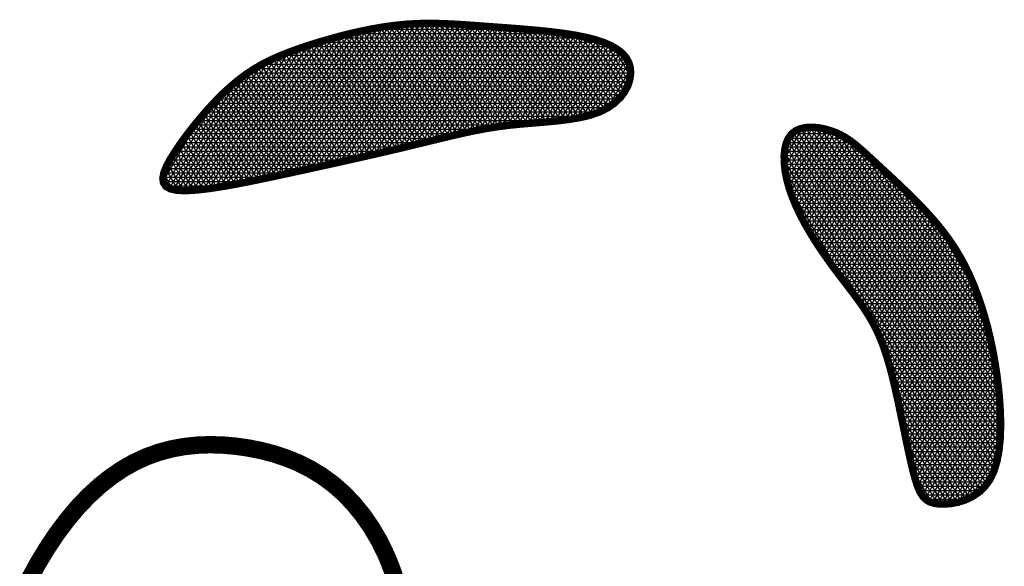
# Model space of a CAD drawing. Extents: x -1.7 to 6.8, y -10.3 to 0.7.
# Tile 165 of 172: x 5.5091 to 5.6394, y -8.2523 to -8.18. Entities that reach past the tile are written whole.
import ezdxf

# ---------------------------------------------------------------- set-up
doc = ezdxf.new("R2010")
doc.units = 0
doc.header["$MEASUREMENT"] = 0
doc.layers.add('FACE', color=160, linetype='CONTINUOUS')

msp = doc.modelspace()

# ---------------------------------------------------------------- hatches: boundary and pattern name
at = {"layer": 'FACE', "linetype": 'Continuous'}
h = msp.add_hatch(dxfattribs=at)
h.set_pattern_fill('NET3', color=5, scale=0.004605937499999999, angle=-1.272221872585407e-14, style=0)
h.set_pattern_definition([(360, (3.555650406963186, -11.04901443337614), (1.41016165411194e-19, 0.0005757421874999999), []), (59.99999999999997, (3.555650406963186, -11.04901443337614), (-0.0004986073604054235, 0.0002878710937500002), []), (120, (3.555650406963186, -11.04901443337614), (-0.0004986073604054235, -0.0002878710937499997), [])])
h.paths.add_polyline_path([(5.638591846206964, -8.228688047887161), (5.638386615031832, -8.22700639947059), (5.638137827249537, -8.225358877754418), (5.637847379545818, -8.223749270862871), (5.637517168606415, -8.22218136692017), (5.637149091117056, -8.220658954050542), (5.636745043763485, -8.219185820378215), (5.636306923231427, -8.217765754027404), (5.635836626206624, -8.216402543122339), (5.635334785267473, -8.21509808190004), (5.634796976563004, -8.213846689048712), (5.63421751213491, -8.212640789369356), (5.633590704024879, -8.211472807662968), (5.632910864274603, -8.210335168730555), (5.632172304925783, -8.209220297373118), (5.631369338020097, -8.20812061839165), (5.630496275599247, -8.207028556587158), (5.629551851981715, -8.20593937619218), (5.628552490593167, -8.204859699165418), (5.627519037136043, -8.203798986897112), (5.626472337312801, -8.20276670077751), (5.625433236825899, -8.201772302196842), (5.624422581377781, -8.200825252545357), (5.623461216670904, -8.199935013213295), (5.622569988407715, -8.199111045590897), (5.621763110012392, -8.198360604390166), (5.621028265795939, -8.19768211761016), (5.620346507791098, -8.1970718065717), (5.6196988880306, -8.196525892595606), (5.619066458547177, -8.196040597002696), (5.61843027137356, -8.195612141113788), (5.617771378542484, -8.195236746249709), (5.617070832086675, -8.194910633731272), (5.616316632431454, -8.194632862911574), (5.615524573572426, -8.194413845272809), (5.614717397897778, -8.194266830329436), (5.613917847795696, -8.194205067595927), (5.613148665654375, -8.194241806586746), (5.612432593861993, -8.194390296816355), (5.611792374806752, -8.194663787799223), (5.611250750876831, -8.195075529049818), (5.61082604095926, -8.195633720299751), (5.61051886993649, -8.196326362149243), (5.610325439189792, -8.197136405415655), (5.610241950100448, -8.198046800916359), (5.610264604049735, -8.199040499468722), (5.610389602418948, -8.200100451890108), (5.610613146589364, -8.201209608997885), (5.610931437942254, -8.202350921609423), (5.611339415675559, -8.203508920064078), (5.611826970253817, -8.204674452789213), (5.612382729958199, -8.205839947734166), (5.612995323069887, -8.206997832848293), (5.613653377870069, -8.20814053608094), (5.614345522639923, -8.209260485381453), (5.615060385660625, -8.210350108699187), (5.615786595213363, -8.211401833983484), (5.616513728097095, -8.212410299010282), (5.61723515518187, -8.213378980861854), (5.617945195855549, -8.214313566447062), (5.618638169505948, -8.215219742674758), (5.61930839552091, -8.216103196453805), (5.619950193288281, -8.21696961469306), (5.620557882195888, -8.217824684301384), (5.621125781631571, -8.218674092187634), (5.621650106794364, -8.219525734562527), (5.622134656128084, -8.220396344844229), (5.622585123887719, -8.221304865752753), (5.623007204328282, -8.222270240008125), (5.623406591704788, -8.223311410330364), (5.623788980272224, -8.224447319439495), (5.624160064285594, -8.225696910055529), (5.62452553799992, -8.227079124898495), (5.624889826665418, -8.22860217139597), (5.625252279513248, -8.230231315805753), (5.62561097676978, -8.231921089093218), (5.625963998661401, -8.233626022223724), (5.626309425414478, -8.235300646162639), (5.626645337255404, -8.236899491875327), (5.626969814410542, -8.23837709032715), (5.627280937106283, -8.239687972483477), (5.627579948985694, -8.240797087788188), (5.627880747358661, -8.241711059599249), (5.628200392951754, -8.242446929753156), (5.628555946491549, -8.24302174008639), (5.628964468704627, -8.243452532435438), (5.629443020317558, -8.243756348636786), (5.630008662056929, -8.243950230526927), (5.630678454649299, -8.244051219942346), (5.631460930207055, -8.24407099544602), (5.632330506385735, -8.243999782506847), (5.63325307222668, -8.243822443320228), (5.634194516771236, -8.243523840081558), (5.635120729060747, -8.243088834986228), (5.635997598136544, -8.24250229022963), (5.636791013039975, -8.241749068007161), (5.63746686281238, -8.240814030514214), (5.637998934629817, -8.23968929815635), (5.638392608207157, -8.23839602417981), (5.638661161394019, -8.236962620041), (5.638817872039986, -8.235417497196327), (5.638876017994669, -8.2337890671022), (5.638848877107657, -8.232105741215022), (5.638749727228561, -8.230395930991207)])
h.paths.add_polyline_path([(5.544806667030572, -8.200285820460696), (5.547040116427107, -8.199799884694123), (5.549247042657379, -8.199315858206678), (5.551416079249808, -8.198835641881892), (5.553535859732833, -8.198361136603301), (5.555595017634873, -8.197894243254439), (5.55758218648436, -8.197436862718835), (5.55948599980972, -8.196990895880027), (5.561295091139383, -8.196558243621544), (5.56300346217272, -8.196141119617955), (5.56462658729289, -8.195742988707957), (5.566185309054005, -8.195367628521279), (5.567700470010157, -8.19501881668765), (5.569192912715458, -8.194700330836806), (5.570683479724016, -8.194415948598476), (5.572193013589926, -8.194169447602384), (5.573742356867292, -8.193964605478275), (5.575344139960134, -8.193801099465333), (5.576978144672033, -8.193662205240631), (5.578615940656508, -8.193527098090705), (5.580229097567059, -8.19337495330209), (5.581789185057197, -8.19318494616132), (5.583267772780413, -8.192936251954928), (5.584636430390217, -8.192608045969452), (5.585866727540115, -8.192179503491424), (5.586935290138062, -8.191637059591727), (5.587838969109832, -8.190996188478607), (5.588579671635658, -8.19027962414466), (5.589159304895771, -8.189510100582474), (5.589579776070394, -8.188710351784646), (5.589842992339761, -8.18790311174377), (5.589950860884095, -8.187111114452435), (5.589905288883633, -8.18635709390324), (5.589707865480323, -8.185659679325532), (5.589358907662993, -8.18502108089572), (5.588858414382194, -8.18443940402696), (5.588206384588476, -8.183912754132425), (5.587402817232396, -8.183439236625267), (5.586447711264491, -8.183016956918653), (5.585341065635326, -8.182644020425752), (5.584082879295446, -8.18231853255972), (5.582677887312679, -8.182037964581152), (5.581149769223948, -8.181797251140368), (5.579526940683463, -8.18159069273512), (5.577837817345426, -8.181412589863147), (5.57611081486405, -8.181257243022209), (5.574374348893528, -8.181118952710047), (5.572656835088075, -8.180992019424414), (5.57098668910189, -8.180870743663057), (5.569384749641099, -8.180751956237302), (5.567841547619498, -8.180642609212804), (5.566340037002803, -8.18055218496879), (5.564863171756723, -8.180490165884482), (5.563393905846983, -8.180466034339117), (5.56191519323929, -8.18048927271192), (5.56040998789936, -8.180569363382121), (5.558861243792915, -8.18071578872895), (5.557258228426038, -8.180934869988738), (5.555615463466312, -8.181220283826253), (5.553953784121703, -8.18156254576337), (5.552294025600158, -8.181952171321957), (5.550657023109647, -8.182379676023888), (5.549063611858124, -8.18283557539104), (5.547534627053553, -8.18331038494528), (5.546090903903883, -8.183794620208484), (5.544747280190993, -8.184282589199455), (5.543494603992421, -8.18478376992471), (5.542317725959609, -8.185311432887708), (5.541201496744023, -8.185878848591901), (5.540130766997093, -8.186499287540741), (5.539090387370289, -8.187186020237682), (5.538065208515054, -8.187952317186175), (5.537040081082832, -8.188811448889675), (5.536004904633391, -8.18977068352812), (5.534969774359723, -8.190813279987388), (5.533949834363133, -8.191916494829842), (5.532960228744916, -8.19305758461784), (5.532016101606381, -8.194213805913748), (5.531132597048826, -8.19536241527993), (5.530324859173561, -8.196480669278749), (5.529608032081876, -8.197545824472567), (5.528999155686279, -8.198537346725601), (5.528522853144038, -8.199443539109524), (5.528205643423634, -8.200254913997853), (5.52807404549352, -8.200961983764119), (5.528154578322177, -8.201555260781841), (5.528473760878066, -8.202025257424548), (5.529058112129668, -8.20236248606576), (5.52993415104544, -8.202557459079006), (5.531117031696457, -8.202605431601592), (5.532576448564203, -8.202520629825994), (5.534270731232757, -8.202322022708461), (5.536158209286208, -8.202028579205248), (5.538197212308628, -8.201659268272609), (5.540346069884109, -8.201233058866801), (5.54256311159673, -8.200768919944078)])

# ---------------------------------------------------------------- linework, layer by layer
at = {"layer": 'FACE', "color": 5, "const_width": 0.0009694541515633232}
for points in [[(5.544806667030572, -8.200285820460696), (5.547040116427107, -8.199799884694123), (5.549247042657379, -8.199315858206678), (5.551416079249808, -8.198835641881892), (5.553535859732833, -8.198361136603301), (5.555595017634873, -8.197894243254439), (5.55758218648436, -8.197436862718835), (5.55948599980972, -8.196990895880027), (5.561295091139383, -8.196558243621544), (5.56300346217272, -8.196141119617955), (5.56462658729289, -8.195742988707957), (5.566185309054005, -8.195367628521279), (5.567700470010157, -8.19501881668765), (5.569192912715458, -8.194700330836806), (5.570683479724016, -8.194415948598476), (5.572193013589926, -8.194169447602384), (5.573742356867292, -8.193964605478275), (5.575344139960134, -8.193801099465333), (5.576978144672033, -8.193662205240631), (5.578615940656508, -8.193527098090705), (5.580229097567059, -8.19337495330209), (5.581789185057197, -8.19318494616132), (5.583267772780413, -8.192936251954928), (5.584636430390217, -8.192608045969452), (5.585866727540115, -8.192179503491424), (5.586935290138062, -8.191637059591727), (5.587838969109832, -8.190996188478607), (5.588579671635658, -8.19027962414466), (5.589159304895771, -8.189510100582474), (5.589579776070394, -8.188710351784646), (5.589842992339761, -8.18790311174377), (5.589950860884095, -8.187111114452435), (5.589905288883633, -8.18635709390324), (5.589707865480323, -8.185659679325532), (5.589358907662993, -8.18502108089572), (5.588858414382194, -8.18443940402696), (5.588206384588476, -8.183912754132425), (5.587402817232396, -8.183439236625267), (5.586447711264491, -8.183016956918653), (5.585341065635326, -8.182644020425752), (5.584082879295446, -8.18231853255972), (5.582677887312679, -8.182037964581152), (5.581149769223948, -8.181797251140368), (5.579526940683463, -8.18159069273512), (5.577837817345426, -8.181412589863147), (5.57611081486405, -8.181257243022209), (5.574374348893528, -8.181118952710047), (5.572656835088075, -8.180992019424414), (5.57098668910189, -8.180870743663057), (5.569384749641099, -8.180751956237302), (5.567841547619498, -8.180642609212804), (5.566340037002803, -8.18055218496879), (5.564863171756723, -8.180490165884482), (5.563393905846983, -8.180466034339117), (5.56191519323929, -8.18048927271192), (5.56040998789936, -8.180569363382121), (5.558861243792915, -8.18071578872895), (5.557258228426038, -8.180934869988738), (5.555615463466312, -8.181220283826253), (5.553953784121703, -8.18156254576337), (5.552294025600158, -8.181952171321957), (5.550657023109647, -8.182379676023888), (5.549063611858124, -8.18283557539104), (5.547534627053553, -8.18331038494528), (5.546090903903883, -8.183794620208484), (5.544747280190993, -8.184282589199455), (5.543494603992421, -8.18478376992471), (5.542317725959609, -8.185311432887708), (5.541201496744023, -8.185878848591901), (5.540130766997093, -8.186499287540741), (5.539090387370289, -8.187186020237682), (5.538065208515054, -8.187952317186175), (5.537040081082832, -8.188811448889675), (5.536004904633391, -8.18977068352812), (5.534969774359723, -8.190813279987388), (5.533949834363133, -8.191916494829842), (5.532960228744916, -8.19305758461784), (5.532016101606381, -8.194213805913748), (5.531132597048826, -8.19536241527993), (5.530324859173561, -8.196480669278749), (5.529608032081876, -8.197545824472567), (5.528999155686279, -8.198537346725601), (5.528522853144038, -8.199443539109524), (5.528205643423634, -8.200254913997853), (5.52807404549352, -8.200961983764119), (5.528154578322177, -8.201555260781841), (5.528473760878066, -8.202025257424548), (5.529058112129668, -8.20236248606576), (5.52993415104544, -8.202557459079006), (5.531117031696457, -8.202605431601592), (5.532576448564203, -8.202520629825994), (5.534270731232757, -8.202322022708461), (5.536158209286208, -8.202028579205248), (5.538197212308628, -8.201659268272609), (5.540346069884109, -8.201233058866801), (5.54256311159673, -8.200768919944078)], [(5.638591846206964, -8.228688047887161), (5.638386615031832, -8.22700639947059), (5.638137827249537, -8.225358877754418), (5.637847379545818, -8.223749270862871), (5.637517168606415, -8.22218136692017), (5.637149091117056, -8.220658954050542), (5.636745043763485, -8.219185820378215), (5.636306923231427, -8.217765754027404), (5.635836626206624, -8.216402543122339), (5.635334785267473, -8.21509808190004), (5.634796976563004, -8.213846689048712), (5.63421751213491, -8.212640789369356), (5.633590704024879, -8.211472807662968), (5.632910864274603, -8.210335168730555), (5.632172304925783, -8.209220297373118), (5.631369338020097, -8.20812061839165), (5.630496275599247, -8.207028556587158), (5.629551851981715, -8.20593937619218), (5.628552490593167, -8.204859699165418), (5.627519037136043, -8.203798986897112), (5.626472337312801, -8.20276670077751), (5.625433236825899, -8.201772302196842), (5.624422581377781, -8.200825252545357), (5.623461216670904, -8.199935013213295), (5.622569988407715, -8.199111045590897), (5.621763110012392, -8.198360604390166), (5.621028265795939, -8.19768211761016), (5.620346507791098, -8.1970718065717), (5.6196988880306, -8.196525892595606), (5.619066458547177, -8.196040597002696), (5.61843027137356, -8.195612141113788), (5.617771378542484, -8.195236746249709), (5.617070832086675, -8.194910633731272), (5.616316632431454, -8.194632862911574), (5.615524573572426, -8.194413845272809), (5.614717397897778, -8.194266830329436), (5.613917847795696, -8.194205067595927), (5.613148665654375, -8.194241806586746), (5.612432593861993, -8.194390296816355), (5.611792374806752, -8.194663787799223), (5.611250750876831, -8.195075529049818), (5.61082604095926, -8.195633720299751), (5.61051886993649, -8.196326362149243), (5.610325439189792, -8.197136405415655), (5.610241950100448, -8.198046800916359), (5.610264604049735, -8.199040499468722), (5.610389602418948, -8.200100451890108), (5.610613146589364, -8.201209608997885), (5.610931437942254, -8.202350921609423), (5.611339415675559, -8.203508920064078), (5.611826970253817, -8.204674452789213), (5.612382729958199, -8.205839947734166), (5.612995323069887, -8.206997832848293), (5.613653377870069, -8.20814053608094), (5.614345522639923, -8.209260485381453), (5.615060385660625, -8.210350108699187), (5.615786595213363, -8.211401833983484), (5.616513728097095, -8.212410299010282), (5.61723515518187, -8.213378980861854), (5.617945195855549, -8.214313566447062), (5.618638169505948, -8.215219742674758), (5.61930839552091, -8.216103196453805), (5.619950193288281, -8.21696961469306), (5.620557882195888, -8.217824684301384), (5.621125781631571, -8.218674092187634), (5.621650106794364, -8.219525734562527), (5.622134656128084, -8.220396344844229), (5.622585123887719, -8.221304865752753), (5.623007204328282, -8.222270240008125), (5.623406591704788, -8.223311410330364), (5.623788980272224, -8.224447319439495), (5.624160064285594, -8.225696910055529), (5.62452553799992, -8.227079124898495), (5.624889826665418, -8.22860217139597), (5.625252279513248, -8.230231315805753), (5.62561097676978, -8.231921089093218), (5.625963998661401, -8.233626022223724), (5.626309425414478, -8.235300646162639), (5.626645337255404, -8.236899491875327), (5.626969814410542, -8.23837709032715), (5.627280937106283, -8.239687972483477), (5.627579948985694, -8.240797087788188), (5.627880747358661, -8.241711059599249), (5.628200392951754, -8.242446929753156), (5.628555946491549, -8.24302174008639), (5.628964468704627, -8.243452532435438), (5.629443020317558, -8.243756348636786), (5.630008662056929, -8.243950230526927), (5.630678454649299, -8.244051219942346), (5.631460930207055, -8.24407099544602), (5.632330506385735, -8.243999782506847), (5.63325307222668, -8.243822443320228), (5.634194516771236, -8.243523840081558), (5.635120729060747, -8.243088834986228), (5.635997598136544, -8.24250229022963), (5.636791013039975, -8.241749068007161), (5.63746686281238, -8.240814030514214), (5.637998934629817, -8.23968929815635), (5.638392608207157, -8.23839602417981), (5.638661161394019, -8.236962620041), (5.638817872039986, -8.235417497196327), (5.638876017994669, -8.2337890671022), (5.638848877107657, -8.232105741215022), (5.638749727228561, -8.230395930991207)]]:
    msp.add_lwpolyline(points, close=True, dxfattribs=at)
at = {"layer": 'FACE', "color": 5, "const_width": 0.002302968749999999}
msp.add_lwpolyline([(5.510297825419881, -8.254205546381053), (5.511507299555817, -8.251986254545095), (5.512771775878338, -8.24989180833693), (5.51408349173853, -8.247936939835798), (5.515435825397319, -8.246133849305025), (5.516826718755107, -8.244484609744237), (5.518255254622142, -8.24298876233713), (5.519720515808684, -8.241645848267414), (5.521221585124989, -8.240455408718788), (5.52275754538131, -8.23941698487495), (5.524327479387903, -8.238530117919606), (5.52593046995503, -8.237794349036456), (5.527564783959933, -8.237207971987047), (5.529225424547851, -8.236764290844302), (5.530906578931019, -8.23645536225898), (5.532602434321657, -8.236273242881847), (5.534307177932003, -8.236209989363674), (5.536014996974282, -8.236257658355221), (5.537720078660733, -8.236408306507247), (5.539416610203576, -8.23665399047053), (5.54109867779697, -8.236989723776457), (5.542759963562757, -8.237422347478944), (5.544394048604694, -8.237961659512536), (5.545994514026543, -8.238617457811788), (5.54755494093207, -8.239399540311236), (5.54906891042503, -8.240317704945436), (5.550530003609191, -8.241381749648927), (5.551931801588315, -8.24260147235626), (5.553266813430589, -8.243983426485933), (5.554523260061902, -8.245521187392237), (5.555688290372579, -8.247205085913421), (5.556749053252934, -8.249025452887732), (5.557692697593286, -8.250972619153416), (5.558506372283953, -8.253036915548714), (5.559177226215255, -8.255208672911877)], dxfattribs=at)

doc.saveas('drawing.dxf')
